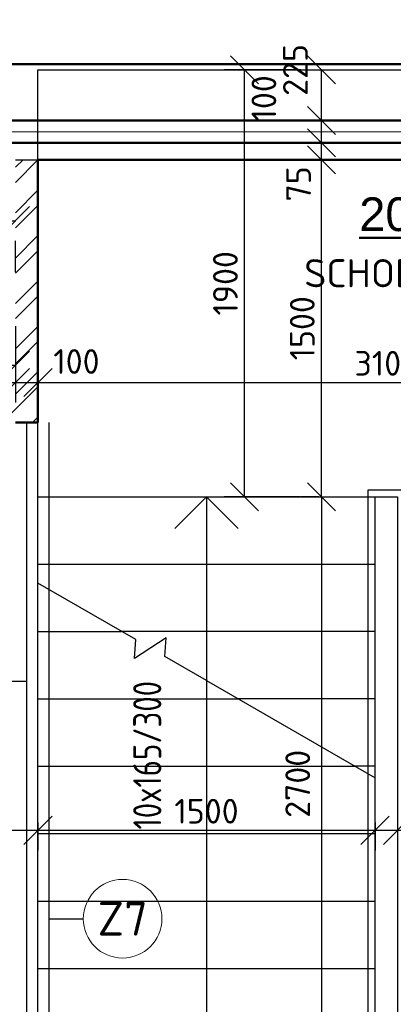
# Model space of a CAD drawing. Header units: millimetres. Extents: x -118752 to 407724, y -73278 to 155058.
# Tile 72 of 256: x 94143 to 95806, y 15233 to 19617. Entities that reach past the tile are written whole.
import ezdxf
from ezdxf.enums import TextEntityAlignment as Align

# ---------------------------------------------------------------- set-up
doc = ezdxf.new("R2010")
doc.units = ezdxf.units.MM
doc.header["$LTSCALE"] = 10
for name, color, linetype, lineweight in [('CKBUBLINY', 1, 'Continuous', 18), ('CKBUBLINY_POPIS', 3, 'Continuous', 25), ('CKIZOLACE', 1, 'Continuous', 18), ('CKKOTY', 3, 'Continuous', 25), ('CKOKNA', 1, 'Continuous', 18), ('CKPOPISM', 6, 'Continuous', 50), ('CKPOPISM_POPIS', 3, 'Continuous', 25), ('CKSCHODY_PODROVINOU', 7, 'Continuous', 25), ('CKSCHODY_POPIS', 3, 'Continuous', 25), ('CKSCHODY_VYSTUP', 7, 'Continuous', 25), ('CKSTENY_PODROVINOU', 7, 'Continuous', 25), ('CKSTENY_REZ', 6, 'Continuous', 50), ('CKTEXTY_MALE', 3, 'Continuous', 18), ('srafy', 7, 'Continuous', 18)]:
    doc.layers.add(name, color=color, linetype=linetype, lineweight=lineweight)
doc.styles.add('Arial', font='arial.ttf', dxfattribs={"width": 0.8})
doc.styles.get("Standard").update_dxf_attribs({"font": 'isocpeur.ttf'})
doc.linetypes.add('IZOLACE_POLYSTYREN_PENOVY', pattern='A,0.001,[228,CADKON.SHX,S=0.1,R=0,X=0,Y=0],-2', length=2.001)
doc.dimstyles.new('CADKON', dxfattribs={"dimscale": 50, "dimtxt": 2.2, "dimasz": 2.5, "dimexe": 1.8, "dimexo": 5, "dimgap": 0.6, "dimtad": 1, "dimrnd": 1, "dimtxsty": 'Standard', "dimblk1": 'OBLIQUE', "dimblk2": 'OBLIQUE', "dimsah": 1, "dimcen": 2.5, "dimadec": 1, "dimazin": 2, "dimtfac": 1, "dimtdec": 4, "dimtix": 1, "dimtmove": 2, "dimatfit": 3, "dimldrblk": 'OPEN30', "dimfxl": 5, "dimfxlon": 1, "dimtolj": 1, "dimarcsym": 0})
doc.dimstyles.new('CADKON$7', dxfattribs={"dimscale": 100, "dimtxt": 2.5, "dimasz": 2.5, "dimexe": 1.8, "dimexo": 5, "dimgap": 0.6, "dimtad": 1, "dimrnd": 1, "dimtxsty": 'Standard', "dimblk1": 'OBLIQUE', "dimblk2": 'OBLIQUE', "dimsah": 1, "dimcen": 2.5, "dimadec": 1, "dimazin": 2, "dimtfac": 1, "dimtdec": 4, "dimtix": 1, "dimtmove": 0, "dimatfit": 3, "dimldrblk": 'DOTSMALL', "dimfxl": 5, "dimfxlon": 1, "dimtfill": 1, "dimtolj": 1, "dimarcsym": 0})

# ---------------------------------------------------------------- blocks, each defined once
blk = doc.blocks.new('_OBLIQUE')
at = {"color": 0, "linetype": 'ByBlock'}
blk.add_line((-0.5, -0.5), (0.5, 0.5), dxfattribs=at)
blk = doc.blocks.new('*D7974')
at = {"layer": 'CKKOTY', "color": 0, "lineweight": -2}
for p, q in [((92924.4, 15898.2), (92924.4, 16098.1)), ((94224.4, 16073.2), (94224.4, 16098.1)), ((92924.4, 16008.1), (94224.4, 16008.1))]:
    blk.add_line(p, q, dxfattribs=at)
at = {"layer": 'Defpoints', "color": 0}
for p in [(94224.4, 16008.1), (94224.4, 15573.2), (92924.4, 15398.2)]:
    blk.add_point(p, dxfattribs=at)
at = {"layer": 'CKKOTY', "color": 0, "lineweight": -2, "xscale": 125, "yscale": 125, "zscale": 125, "rotation": 180}
blk.add_blockref('_OBLIQUE', (92924.4, 16008.1), dxfattribs=at)
at = {"layer": 'CKKOTY', "color": 0, "lineweight": -2, "xscale": 125, "yscale": 125, "zscale": 125}
blk.add_blockref('_OBLIQUE', (94224.4, 16008.1), dxfattribs=at)
at = {"layer": 'CKKOTY', "color": 0, "insert": (93574.4, 16093.1), "char_height": 110, "attachment_point": 5}
blk.add_mtext('\\A1;1300', dxfattribs=at)
blk = doc.blocks.new('_Open30')
at = {"color": 0, "lineweight": -2}
for p, q in [((-1, 0.268), (0, 0)), ((0, 0), (-1, -0.268)), ((0, 0), (-1, 0))]:
    blk.add_line(p, q, dxfattribs=at)
blk = doc.blocks.new('*D7985')
at = {"layer": 'CKKOTY', "color": 0, "lineweight": -2}
for p, q in [((92624.4, 18722.1), (94124.4, 18722.1)), ((92624.4, 18493.2), (92624.4, 18632.1)), ((94124.4, 18493.2), (94124.4, 18632.1))]:
    blk.add_line(p, q, dxfattribs=at)
at = {"layer": 'Defpoints', "color": 0}
for p in [(92624.4, 18993.2), (94124.4, 18993.2), (94124.4, 18722.1)]:
    blk.add_point(p, dxfattribs=at)
at = {"layer": 'CKKOTY', "color": 0, "lineweight": -2, "xscale": 125, "yscale": 125, "zscale": 125, "rotation": 180}
blk.add_blockref('_OBLIQUE', (92624.4, 18722.1), dxfattribs=at)
at = {"layer": 'CKKOTY', "color": 0, "lineweight": -2, "xscale": 125, "yscale": 125, "zscale": 125}
blk.add_blockref('_OBLIQUE', (94124.4, 18722.1), dxfattribs=at)
at = {"layer": 'CKKOTY', "color": 0, "insert": (93374.4, 18807.1), "char_height": 110, "attachment_point": 5}
blk.add_mtext('\\A1;1500', dxfattribs=at)
blk = doc.blocks.new('*D7986')
at = {"layer": 'CKKOTY', "color": 0, "lineweight": -2}
for p, q in [((94124.4, 18252.1), (94124.4, 17912.1)), ((94224.4, 18252.1), (94224.4, 17912.1)), ((94124.4, 18002.1), (94224.4, 18002.1))]:
    blk.add_line(p, q, dxfattribs=at)
at = {"layer": 'Defpoints', "color": 0}
for p in [(94124.4, 18993.2), (94224.4, 18993.2), (94224.4, 18002.1)]:
    blk.add_point(p, dxfattribs=at)
at = {"layer": 'CKKOTY', "color": 0, "lineweight": -2, "xscale": 125, "yscale": 125, "zscale": 125, "rotation": 180}
blk.add_blockref('_OBLIQUE', (94124.4, 18002.1), dxfattribs=at)
at = {"layer": 'CKKOTY', "color": 0, "lineweight": -2, "xscale": 125, "yscale": 125, "zscale": 125}
blk.add_blockref('_OBLIQUE', (94224.4, 18002.1), dxfattribs=at)
at = {"layer": 'CKKOTY', "color": 0, "insert": (94395.7, 18095.2), "char_height": 110, "attachment_point": 5}
blk.add_mtext('\\A1;100', dxfattribs=at)
blk = doc.blocks.new('*D7987')
at = {"layer": 'CKKOTY', "color": 0, "lineweight": -2}
for p, q in [((94224.4, 18252.1), (94224.4, 17912.1)), ((97324.4, 18252.1), (97324.4, 17912.1)), ((94224.4, 18002.1), (97324.4, 18002.1))]:
    blk.add_line(p, q, dxfattribs=at)
at = {"layer": 'Defpoints', "color": 0}
for p in [(94224.4, 18993.2), (97324.4, 18993.2), (97324.4, 18002.1)]:
    blk.add_point(p, dxfattribs=at)
at = {"layer": 'CKKOTY', "color": 0, "lineweight": -2, "xscale": 125, "yscale": 125, "zscale": 125, "rotation": 180}
blk.add_blockref('_OBLIQUE', (94224.4, 18002.1), dxfattribs=at)
at = {"layer": 'CKKOTY', "color": 0, "lineweight": -2, "xscale": 125, "yscale": 125, "zscale": 125}
blk.add_blockref('_OBLIQUE', (97324.4, 18002.1), dxfattribs=at)
at = {"layer": 'CKKOTY', "color": 0, "insert": (95774.4, 18087.1), "char_height": 110, "attachment_point": 5}
blk.add_mtext('\\A1;3100', dxfattribs=at)
blk = doc.blocks.new('*D8761')
at = {"layer": 'CKKOTY', "color": 0, "lineweight": -2}
for p, q in [((93624.4, 18173.2), (93624.4, 18168.4)), ((94124.4, 18173.2), (94124.4, 18168.4)), ((93624.4, 18078.4), (94124.4, 18078.4))]:
    blk.add_line(p, q, dxfattribs=at)
at = {"layer": 'Defpoints', "color": 0}
for p in [(94124.4, 18078.4), (93624.4, 17923.2), (94124.4, 17923.2)]:
    blk.add_point(p, dxfattribs=at)
at = {"layer": 'CKKOTY', "color": 0, "lineweight": -2, "xscale": 125, "yscale": 125, "zscale": 125, "rotation": 180}
blk.add_blockref('_OBLIQUE', (93624.4, 18078.4), dxfattribs=at)
at = {"layer": 'CKKOTY', "color": 0, "lineweight": -2, "xscale": 125, "yscale": 125, "zscale": 125}
blk.add_blockref('_OBLIQUE', (94124.4, 18078.4), dxfattribs=at)
at = {"layer": 'CKKOTY', "color": 0, "insert": (93874.4, 18163.4), "char_height": 110, "attachment_point": 5}
blk.add_mtext('\\A1;500', dxfattribs=at)
blk = doc.blocks.new('*D8768')
at = {"layer": 'CKKOTY', "color": 0, "lineweight": -2}
for p, q in [((93974.4, 17823.2), (93668.7, 17823.2)), ((93758.7, 17823.2), (93758.7, 14793.1)), ((93974.4, 14793.1), (93668.7, 14793.1))]:
    blk.add_line(p, q, dxfattribs=at)
at = {"layer": 'Defpoints', "color": 0}
for p in [(94224.4, 17823.2), (93758.7, 14793.1), (94224.4, 14793.1)]:
    blk.add_point(p, dxfattribs=at)
at = {"layer": 'CKKOTY', "color": 0, "lineweight": -2, "xscale": 125, "yscale": 125, "zscale": 125}
for p, rotation in [((93758.7, 17823.2), 90), ((93758.7, 14793.1), 270)]:
    blk.add_blockref('_OBLIQUE', p, dxfattribs=dict(at, rotation=rotation))
at = {"layer": 'CKKOTY', "color": 0, "insert": (93656.5, 16420.7), "char_height": 110, "attachment_point": 5, "rotation": 90}
blk.add_mtext('\\A1;3030', dxfattribs=at)
blk = doc.blocks.new('*D8778')
at = {"layer": 'CKKOTY', "color": 0, "lineweight": -2}
for p, q in [((94224.4, 16043.2), (94224.4, 15918.1)), ((94224.4, 16008.1), (95724.4, 16008.1)), ((95724.4, 16043.2), (95724.4, 15918.1))]:
    blk.add_line(p, q, dxfattribs=at)
at = {"layer": 'Defpoints', "color": 0}
for p in [(94224.4, 16293.2), (95724.4, 16293.2), (95724.4, 16008.1)]:
    blk.add_point(p, dxfattribs=at)
at = {"layer": 'CKKOTY', "color": 0, "lineweight": -2, "xscale": 125, "yscale": 125, "zscale": 125, "rotation": 180}
blk.add_blockref('_OBLIQUE', (94224.4, 16008.1), dxfattribs=at)
at = {"layer": 'CKKOTY', "color": 0, "lineweight": -2, "xscale": 125, "yscale": 125, "zscale": 125}
blk.add_blockref('_OBLIQUE', (95724.4, 16008.1), dxfattribs=at)
at = {"layer": 'CKKOTY', "color": 0, "insert": (94974.4, 16093.1), "char_height": 110, "attachment_point": 5}
blk.add_mtext('\\A1;1500', dxfattribs=at)
blk = doc.blocks.new('*D8779')
at = {"layer": 'CKKOTY', "color": 0, "lineweight": -2}
for p, q in [((95724.4, 16043.2), (95724.4, 15918.1)), ((95724.4, 16008.1), (95824.4, 16008.1)), ((95824.4, 16043.2), (95824.4, 15918.1))]:
    blk.add_line(p, q, dxfattribs=at)
at = {"layer": 'Defpoints', "color": 0}
for p in [(95724.4, 16293.2), (95824.4, 16293.2), (95824.4, 16008.1)]:
    blk.add_point(p, dxfattribs=at)
at = {"layer": 'CKKOTY', "color": 0, "lineweight": -2, "xscale": 125, "yscale": 125, "zscale": 125, "rotation": 180}
blk.add_blockref('_OBLIQUE', (95724.4, 16008.1), dxfattribs=at)
at = {"layer": 'CKKOTY', "color": 0, "lineweight": -2, "xscale": 125, "yscale": 125, "zscale": 125}
blk.add_blockref('_OBLIQUE', (95824.4, 16008.1), dxfattribs=at)
at = {"layer": 'CKKOTY', "color": 0, "insert": (95988.5, 16097.6), "char_height": 110, "attachment_point": 5}
blk.add_mtext('\\A1;100', dxfattribs=at)
blk = doc.blocks.new('*D8780')
at = {"layer": 'CKKOTY', "color": 0, "lineweight": -2}
for p, q in [((95824.4, 16043.2), (95824.4, 15918.1)), ((95824.4, 16008.1), (97324.4, 16008.1)), ((97324.4, 16043.2), (97324.4, 15918.1))]:
    blk.add_line(p, q, dxfattribs=at)
at = {"layer": 'Defpoints', "color": 0}
for p in [(95824.4, 16293.2), (97324.4, 16293.2), (97324.4, 16008.1)]:
    blk.add_point(p, dxfattribs=at)
at = {"layer": 'CKKOTY', "color": 0, "lineweight": -2, "xscale": 125, "yscale": 125, "zscale": 125, "rotation": 180}
blk.add_blockref('_OBLIQUE', (95824.4, 16008.1), dxfattribs=at)
at = {"layer": 'CKKOTY', "color": 0, "lineweight": -2, "xscale": 125, "yscale": 125, "zscale": 125}
blk.add_blockref('_OBLIQUE', (97324.4, 16008.1), dxfattribs=at)
at = {"layer": 'CKKOTY', "color": 0, "insert": (96574.4, 16093.1), "char_height": 110, "attachment_point": 5}
blk.add_mtext('\\A1;1500', dxfattribs=at)
blk = doc.blocks.new('*D8786')
at = {"layer": 'CKKOTY', "color": 0, "lineweight": -2}
for p, q in [((95474.4, 17493.2), (95395.6, 17493.2)), ((95485.6, 17493.2), (95485.6, 14793.1)), ((95474.4, 14793.1), (95395.6, 14793.1))]:
    blk.add_line(p, q, dxfattribs=at)
at = {"layer": 'Defpoints', "color": 0}
for p in [(95724.4, 17493.2), (95485.6, 14793.1), (95724.4, 14793.1)]:
    blk.add_point(p, dxfattribs=at)
at = {"layer": 'CKKOTY', "color": 0, "lineweight": -2, "xscale": 125, "yscale": 125, "zscale": 125}
for p, rotation in [((95485.6, 17493.2), 90), ((95485.6, 14793.1), 270)]:
    blk.add_blockref('_OBLIQUE', p, dxfattribs=dict(at, rotation=rotation))
at = {"layer": 'CKKOTY', "color": 0, "insert": (95380.4, 16215.1), "char_height": 110, "attachment_point": 5, "rotation": 90}
blk.add_mtext('\\A1;2700', dxfattribs=at)
blk = doc.blocks.new('*D8788')
at = {"layer": 'CKKOTY', "color": 0, "lineweight": -2}
for p, q in [((95483.5, 18993.2), (95575.6, 18993.2)), ((95485.6, 17493.2), (95485.6, 18993.2)), ((95474.4, 17493.2), (95395.6, 17493.2))]:
    blk.add_line(p, q, dxfattribs=at)
at = {"layer": 'Defpoints', "color": 0}
for p in [(95233.5, 18993.2), (95485.6, 18993.2), (95724.4, 17493.2)]:
    blk.add_point(p, dxfattribs=at)
at = {"layer": 'CKKOTY', "color": 0, "lineweight": -2, "xscale": 125, "yscale": 125, "zscale": 125}
for p, rotation in [((95485.6, 18993.2), 90), ((95485.6, 17493.2), 270)]:
    blk.add_blockref('_OBLIQUE', p, dxfattribs=dict(at, rotation=rotation))
at = {"layer": 'CKKOTY', "color": 0, "insert": (95400.6, 18243.2), "char_height": 110, "attachment_point": 5, "rotation": 90}
blk.add_mtext('\\A1;1500', dxfattribs=at)
blk = doc.blocks.new('*D8789')
at = {"layer": 'CKKOTY', "color": 0, "lineweight": -2}
for p, q in [((95235.6, 19068.2), (95575.6, 19068.2)), ((95485.6, 18993.2), (95485.6, 19068.2)), ((95483.5, 18993.2), (95575.6, 18993.2))]:
    blk.add_line(p, q, dxfattribs=at)
at = {"layer": 'Defpoints', "color": 0}
for p in [(94910.1, 19068.2), (95485.6, 19068.2), (95233.5, 18993.2)]:
    blk.add_point(p, dxfattribs=at)
at = {"layer": 'CKKOTY', "color": 0, "lineweight": -2, "xscale": 125, "yscale": 125, "zscale": 125}
for p, rotation in [((95485.6, 19068.2), 90), ((95485.6, 18993.2), 270)]:
    blk.add_blockref('_OBLIQUE', p, dxfattribs=dict(at, rotation=rotation))
at = {"layer": 'CKKOTY', "color": 0, "insert": (95384.2, 18885.8), "char_height": 110, "attachment_point": 5, "rotation": 90}
blk.add_mtext('\\A1;75', dxfattribs=at)
blk = doc.blocks.new('*D8790')
at = {"layer": 'CKKOTY', "color": 0, "lineweight": -2}
for p, q in [((95235.6, 19168.2), (95575.6, 19168.2)), ((95485.6, 19068.2), (95485.6, 19168.2)), ((95235.6, 19068.2), (95575.6, 19068.2))]:
    blk.add_line(p, q, dxfattribs=at)
at = {"layer": 'Defpoints', "color": 0}
for p in [(94915.9, 19168.2), (95485.6, 19168.2), (94910.1, 19068.2)]:
    blk.add_point(p, dxfattribs=at)
at = {"layer": 'CKKOTY', "color": 0, "lineweight": -2, "xscale": 125, "yscale": 125, "zscale": 125}
for p, rotation in [((95485.6, 19168.2), 90), ((95485.6, 19068.2), 270)]:
    blk.add_blockref('_OBLIQUE', p, dxfattribs=dict(at, rotation=rotation))
at = {"layer": 'CKKOTY', "color": 0, "insert": (95229.8, 19266.7), "char_height": 110, "attachment_point": 5, "rotation": 90}
blk.add_mtext('\\A1;100', dxfattribs=at)
blk = doc.blocks.new('*D8791')
at = {"layer": 'CKKOTY', "color": 0, "lineweight": -2}
for p, q in [((95235.6, 19393.2), (95575.6, 19393.2)), ((95485.6, 19168.2), (95485.6, 19393.2)), ((95235.6, 19168.2), (95575.6, 19168.2))]:
    blk.add_line(p, q, dxfattribs=at)
at = {"layer": 'Defpoints', "color": 0}
for p in [(94960.7, 19393.2), (95485.6, 19393.2), (94915.9, 19168.2)]:
    blk.add_point(p, dxfattribs=at)
at = {"layer": 'CKKOTY', "color": 0, "lineweight": -2, "xscale": 125, "yscale": 125, "zscale": 125}
for p, rotation in [((95485.6, 19393.2), 90), ((95485.6, 19168.2), 270)]:
    blk.add_blockref('_OBLIQUE', p, dxfattribs=dict(at, rotation=rotation))
at = {"layer": 'CKKOTY', "color": 0, "insert": (95370, 19393.2), "char_height": 110, "attachment_point": 5, "rotation": 90}
blk.add_mtext('\\A1;225', dxfattribs=at)
blk = doc.blocks.new('*D8792')
at = {"layer": 'CKKOTY', "color": 0, "lineweight": -2}
for p, q in [((95393.6, 19393.2), (95053.6, 19393.2)), ((95143.6, 17493.2), (95143.6, 19393.2)), ((95393.2, 17493.2), (95053.6, 17493.2))]:
    blk.add_line(p, q, dxfattribs=at)
at = {"layer": 'Defpoints', "color": 0}
for p in [(95143.6, 19393.2), (95697.8, 19393.2), (95643.2, 17493.2)]:
    blk.add_point(p, dxfattribs=at)
at = {"layer": 'CKKOTY', "color": 0, "lineweight": -2, "xscale": 125, "yscale": 125, "zscale": 125}
for p, rotation in [((95143.6, 19393.2), 90), ((95143.6, 17493.2), 270)]:
    blk.add_blockref('_OBLIQUE', p, dxfattribs=dict(at, rotation=rotation))
at = {"layer": 'CKKOTY', "color": 0, "insert": (95058.6, 18443.2), "char_height": 110, "attachment_point": 5, "rotation": 90}
blk.add_mtext('\\A1;1900', dxfattribs=at)
blk = doc.blocks.new('*D8794')
at = {"layer": 'CKKOTY', "color": 0, "lineweight": -2}
for p, q in [((91304.4, 19668.2), (91304.4, 19765.5)), ((97324.4, 19668.2), (97324.4, 19765.5)), ((91304.4, 19675.5), (97324.4, 19675.5))]:
    blk.add_line(p, q, dxfattribs=at)
at = {"layer": 'Defpoints', "color": 0}
for p in [(97324.4, 19675.5), (91304.4, 19418.2), (97324.4, 19418.2)]:
    blk.add_point(p, dxfattribs=at)
at = {"layer": 'CKKOTY', "color": 0, "lineweight": -2, "xscale": 125, "yscale": 125, "zscale": 125, "rotation": 180}
blk.add_blockref('_OBLIQUE', (91304.4, 19675.5), dxfattribs=at)
at = {"layer": 'CKKOTY', "color": 0, "lineweight": -2, "xscale": 125, "yscale": 125, "zscale": 125}
blk.add_blockref('_OBLIQUE', (97324.4, 19675.5), dxfattribs=at)
at = {"layer": 'CKKOTY', "color": 0, "insert": (94314.4, 19760.5), "char_height": 110, "attachment_point": 5}
blk.add_mtext('\\A1;6020', dxfattribs=at)
blk = doc.blocks.new('*D9289')
at = {"layer": 'CKKOTY', "color": 0, "lineweight": -2}
for p, q in [((92899.4, 18173.2), (92899.4, 18092.1)), ((94124.4, 18173.2), (94124.4, 18092.1)), ((92899.4, 18002.1), (94124.4, 18002.1))]:
    blk.add_line(p, q, dxfattribs=at)
at = {"layer": 'Defpoints', "color": 0}
for p in [(94124.4, 18002.1), (92899.4, 17923.2), (94124.4, 17923.2)]:
    blk.add_point(p, dxfattribs=at)
at = {"layer": 'CKKOTY', "color": 0, "lineweight": -2, "xscale": 125, "yscale": 125, "zscale": 125, "rotation": 180}
blk.add_blockref('_OBLIQUE', (92899.4, 18002.1), dxfattribs=at)
at = {"layer": 'CKKOTY', "color": 0, "lineweight": -2, "xscale": 125, "yscale": 125, "zscale": 125}
blk.add_blockref('_OBLIQUE', (94124.4, 18002.1), dxfattribs=at)
at = {"layer": 'CKKOTY', "color": 0, "insert": (93511.9, 18087.1), "char_height": 110, "attachment_point": 5}
blk.add_mtext('\\A1;1225', dxfattribs=at)
blk = doc.blocks.new('CK_BUBBLE_1_0_0')
at = {"color": 0, "linetype": 'ByBlock', "lineweight": -2}
blk.add_circle((0, 0), 1, dxfattribs=at)
blk = doc.blocks.new('CKBL2032316081240')

msp = doc.modelspace()

# ---------------------------------------------------------------- hatches: boundary and pattern name
at = {"layer": 'srafy'}
h = msp.add_hatch(dxfattribs=at)
h.set_pattern_fill('ANSI32', color=256, scale=15, style=0)
h.paths.add_polyline_path([(90974.387, 15923.171), (90974.387, 15823.171), (91444.387, 15823.171), (91444.387, 15923.171)])
h.paths.add_polyline_path([(91444.387, 17823.171), (91444.387, 17923.171), (90974.387, 17923.171), (90974.387, 17823.171)])
h.paths.add_polyline_path([(92524.387, 17923.171), (92624.387, 17923.171), (93224.387, 17923.171), (93224.387, 17823.171), (92924.387, 17823.171), (92824.387, 17823.171), (92474.387, 17823.171), (92474.387, 17923.171)])
h.paths.add_polyline_path([(91674.387, 17823.171), (91674.387, 17923.171), (91444.387, 17923.171), (91444.387, 17823.171)])
h.paths.add_polyline_path([(91974.387, 15923.171), (91974.387, 15823.171), (91444.387, 15823.171), (91444.387, 15923.171)])
h.paths.add_polyline_path([(94024.387, 17923.171), (94024.387, 17823.171), (94124.387, 17823.171), (94124.387, 17923.171)])
h.paths.add_polyline_path([(92624.387, 18993.199), (92524.387, 18993.199), (92524.387, 17923.171), (92624.387, 17923.171)])
h.paths.add_polyline_path([(94124.387, 17823.171), (94224.387, 17823.171), (94224.387, 18993.199), (94124.387, 18993.199), (94124.387, 17923.171)])

# ---------------------------------------------------------------- linework, layer by layer
at = {"layer": 'CKIZOLACE', "linetype": 'IZOLACE_POLYSTYREN_PENOVY', "ltscale": 5}
msp.add_lwpolyline([(86724.387, 19118.166), (98159.387, 19118.166)], dxfattribs=at)
at = {"layer": 'CKOKNA'}
msp.add_line((94224.387, 16723.166), (94224.387, 17823.171), dxfattribs=at)
at = {"layer": 'CKSCHODY_PODROVINOU'}
for p, q in [((94224.387, 17493.166), (95724.387, 17493.166)), ((94224.387, 17493.166), (95724.387, 17493.166)), ((94224.387, 17193.166), (95724.387, 17193.166)), ((94224.387, 16893.166), (94596.485, 16893.166)), ((95724.387, 16893.166), (94596.485, 16893.166)), ((94224.387, 16593.166), (95116.101, 16593.166)), ((95724.387, 16593.166), (95116.101, 16593.166)), ((94224.387, 16293.166), (95635.716, 16293.166)), ((95724.387, 16293.166), (95635.716, 16293.166)), ((94224.387, 15993.166), (95724.387, 15993.166)), ((94224.387, 15693.166), (95724.387, 15693.166)), ((94224.387, 15393.166), (95724.387, 15393.166))]:
    msp.add_line(p, q, dxfattribs=at)
for points in [[(94224.387, 17107.997), (94224.387, 19393.166), (97324.387, 19393.166), (97324.387, 19068.199)], [(94174.387, 14793.116), (94174.387, 14793.141), (94174.387, 14793.166), (94174.387, 17823.171)], [(94274.387, 14793.116), (94274.387, 14793.141), (94274.387, 14793.166), (94274.387, 17823.171)], [(95694.387, 16259.292), (95694.387, 17523.166), (95724.387, 17523.166), (95854.387, 17523.166), (95854.387, 14793.141)], [(95724.387, 16241.971), (95724.387, 17493.166), (95824.387, 17493.166), (95824.387, 14793.166), (95824.387, 14793.141)], [(94224.387, 14793.116), (94224.387, 14793.141), (94224.387, 14793.166), (94224.387, 17107.997)], [(95694.387, 14793.116), (95694.387, 16259.292)], [(95724.387, 14793.116), (95724.387, 14793.141), (95724.387, 14793.166), (95724.387, 16241.971)]]:
    msp.add_lwpolyline(points, dxfattribs=at)
at = {"layer": 'CKSCHODY_VYSTUP'}
for p, q in [((94974.387, 17493.166), (94833.107, 17351.886)), ((94974.387, 17493.166), (95115.667, 17351.886)), ((94974.387, 17493.166), (94974.387, 14893.066)), ((94974.387, 16674.984), (95724.387, 16241.971)), ((94974.387, 16674.984), (95724.387, 16241.971))]:
    msp.add_line(p, q, dxfattribs=at)
msp.add_lwpolyline([(94974.387, 16674.984), (94789.339, 16781.822), (94794.363, 16865.524), (94654.411, 16773.12), (94659.435, 16856.822), (94224.387, 17107.997)], dxfattribs=at)
msp.add_lwpolyline([(94974.387, 16674.984), (94789.339, 16781.822), (94794.363, 16865.524), (94654.411, 16773.12), (94659.435, 16856.822), (94224.387, 17107.997)], dxfattribs=at)
at = {"layer": 'CKSTENY_PODROVINOU'}
for p, q in [((86724.387, 19168.166), (98159.387, 19168.166)), ((97564.387, 19068.166), (87054.387, 19068.199)), ((94124.387, 18993.199), (94224.387, 18993.199))]:
    msp.add_line(p, q, dxfattribs=at)
at = {"layer": 'CKSTENY_REZ'}
for p, q in [((91304.387, 19418.166), (97324.387, 19418.166)), ((61324.387, 19168.166), (98159.387, 19168.166)), ((87054.387, 19068.199), (97564.387, 19068.199)), ((94224.387, 18993.199), (94224.387, 17823.171)), ((94224.387, 18993.199), (97324.387, 18993.166)), ((94124.387, 17823.171), (94224.387, 17823.171))]:
    msp.add_line(p, q, dxfattribs=at)

# ---------------------------------------------------------------- block references
at = {"layer": 'CKBUBLINY'}
ref = msp.add_blockref('CK_BUBBLE_1_0_0', (94601.082, 15614.379), dxfattribs=dict(at, xscale=175, yscale=175, zscale=175))
ref.add_attrib('NUM1', 'Z7', dxfattribs={"layer": 'CKBUBLINY_POPIS', "height": 150}).set_placement((94601.082, 15614.379), align=Align.MIDDLE_CENTER)
at = {"layer": 'CKPOPISM'}
ref = msp.add_blockref('CKBL2032316081240', (95828.648, 18425.783), dxfattribs=at)
ref.add_attrib('CISLO', '%%U209', dxfattribs={"height": 150, "style": 'Arial'}).set_placement((95828.648, 18675.783), align=Align.CENTER)
ref.add_attrib('JMENO', 'SCHODIŠTĚ', dxfattribs={"layer": 'CKPOPISM_POPIS', "height": 125}).set_placement((95828.648, 18425.783), align=Align.CENTER)

# ---------------------------------------------------------------- texts
at = {"layer": 'CKSCHODY_POPIS', "width": 0.8}
msp.add_text('10x165/300', height=125, rotation=90, dxfattribs=at).set_placement((94710.577, 16342.39), align=Align.MIDDLE)

# ---------------------------------------------------------------- dimensions: what is measured, and where the dimension line sits
at = {"layer": 'CKKOTY'}
for base, p1, p2, picture, middle in [((97324.387, 19675.484), (91304.387, 19418.166), (97324.387, 19418.166), '*D8794', (94314.387, 19760.484)), ((94124.387, 18078.413), (93624.387, 17923.171), (94124.387, 17923.171), '*D8761', (93874.387, 18163.413)), ((95724.387, 16008.062), (94224.387, 16293.166), (95724.387, 16293.166), '*D8778', (94974.387, 16093.062))]:
    dim = msp.add_linear_dim(base=base, p1=p1, p2=p2, dimstyle='CADKON', dxfattribs=at)
    dim.commit()
    dim.dimension.update_dxf_attribs({"geometry": picture, "text_midpoint": middle})
for base, p1, p2, picture, middle in [((95485.637, 19393.166), (94915.918, 19168.166), (94960.656, 19393.166), '*D8791', (95370.014, 19393.166)), ((95485.637, 19168.166), (94910.101, 19068.199), (94915.918, 19168.166), '*D8790', (95229.798, 19266.737)), ((95485.637, 19068.199), (95233.55, 18993.199), (94910.101, 19068.199), '*D8789', (95384.186, 18885.764))]:
    dim = msp.add_linear_dim(base=base, p1=p1, p2=p2, angle=90, dimstyle='CADKON', override={"dimtmove": 2}, dxfattribs=at)
    dim.commit()
    dim.dimension.update_dxf_attribs({"geometry": picture, "text_midpoint": middle, "dimtype": 160})
dim = msp.add_linear_dim(base=(95143.583, 19393.166), p1=(95643.22, 17493.166), p2=(95697.847, 19393.166), angle=90, dimstyle='CADKON', dxfattribs=at)
dim.commit()
dim.dimension.update_dxf_attribs({"geometry": '*D8792', "text_midpoint": (95058.583, 18443.166)})
dim = msp.add_linear_dim(base=(95485.637, 18993.199), p1=(95724.387, 17493.166), p2=(95233.55, 18993.199), angle=90, dimstyle='CADKON', override={"dimtmove": 2}, dxfattribs=at)
dim.commit()
dim.dimension.update_dxf_attribs({"geometry": '*D8788', "text_midpoint": (95400.637, 18243.183)})
for base, p1, p2, override, picture, middle in [((94124.387, 18722.115), (92624.387, 18993.199), (94124.387, 18993.199), {"dimscale": 50, "dimexo": 10, "dimtmove": 2}, '*D7985', (93374.387, 18807.115)), ((97324.387, 18002.144), (94224.387, 18993.199), (97324.387, 18993.166), {"dimscale": 50, "dimexo": 10, "dimtmove": 2}, '*D7987', (95774.387, 18087.144)), ((94124.387, 18002.144), (92899.387, 17923.171), (94124.387, 17923.171), {"dimtmove": 2}, '*D9289', (93511.887, 18087.144)), ((97324.387, 16008.062), (95824.387, 16293.166), (97324.387, 16293.166), {"dimtmove": 2}, '*D8780', (96574.387, 16093.062)), ((94224.387, 16008.062), (92924.387, 15398.171), (94224.387, 15573.166), {"dimscale": 50, "dimexo": 10, "dimtmove": 2}, '*D7974', (93574.387, 16093.062))]:
    dim = msp.add_linear_dim(base=base, p1=p1, p2=p2, dimstyle='CADKON', override=override, dxfattribs=at)
    dim.commit()
    dim.dimension.update_dxf_attribs({"geometry": picture, "text_midpoint": middle})
for base, p1, p2, override, picture, middle in [((94224.387, 18002.144), (94124.387, 18993.199), (94224.387, 18993.199), {"dimscale": 50, "dimexo": 10, "dimtmove": 2}, '*D7986', (94395.74, 18095.237)), ((95824.387, 16008.062), (95724.387, 16293.166), (95824.387, 16293.166), {"dimtmove": 2}, '*D8779', (95988.458, 16097.569))]:
    dim = msp.add_linear_dim(base=base, p1=p1, p2=p2, dimstyle='CADKON', override=override, dxfattribs=at)
    dim.commit()
    dim.dimension.update_dxf_attribs({"geometry": picture, "text_midpoint": middle, "dimtype": 160})
for base, p1, p2, picture, middle in [((93758.698807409, 14793.115928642), (94224.387292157, 17823.170928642), (94224.387292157, 14793.115928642), '*D8768', (93656.482380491, 16420.706098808)), ((95485.637, 14793.116), (95724.387, 17493.166), (95724.387, 14793.116), '*D8786', (95380.389, 16215.145))]:
    dim = msp.add_linear_dim(base=base, p1=p1, p2=p2, angle=90, dimstyle='CADKON', dxfattribs=at)
    dim.commit()
    dim.dimension.update_dxf_attribs({"geometry": picture, "text_midpoint": middle, "dimtype": 160})

# ---------------------------------------------------------------- leaders
at = {"layer": 'CKBUBLINY'}
for points in [[(94174.387, 16670.917), (94089.793, 16670.917)], [(94274.387, 15614.379), (94426.082, 15614.379)]]:
    msp.add_leader(points, dimstyle='CADKON', override={"dimasz": 2.5, "dimldrblk": 'None'}, dxfattribs=at)
at = {"layer": 'CKTEXTY_MALE', "annotation_type": 0, "has_hookline": 1, "hookline_direction": 0, "text_width": 2708.25}
msp.add_leader([(92816.212, 19418.166), (93009.036, 19992.968), (93109.036, 19992.968)], dimstyle='CADKON$7', override={"dimscale": 50, "dimtxt": 2.3, "dimasz": 2, "dimfxl": 1, "dimfxlon": 0}, dxfattribs=at)

doc.saveas('drawing.dxf')
